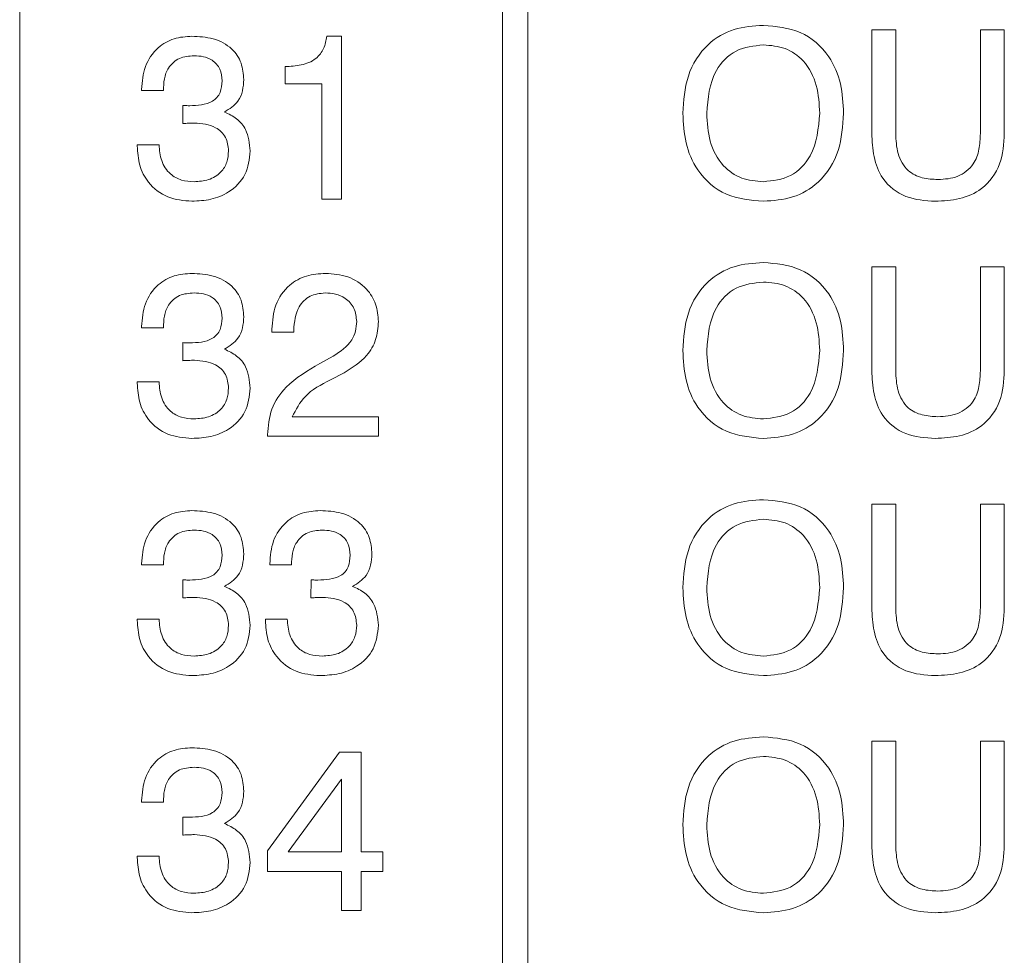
# Model space of a CAD drawing. Header units: millimetres. Extents: x 22 to 278, y 61 to 167.
# Tile 29 of 148: x 106.56 to 112.37, y 112.6 to 118.12. Entities that reach past the tile are written whole.
import ezdxf

# ---------------------------------------------------------------- set-up
doc = ezdxf.new("R2010")
doc.units = ezdxf.units.MM
doc.layers.get('0').update_dxf_attribs({"lineweight": 15})

msp = doc.modelspace()

# ---------------------------------------------------------------- linework, layer by layer
for p, q in [((106.5564, 129.6611), (106.5564, 98.3111)), ((109.4064, 98.3111), (109.4064, 129.6611)), ((109.5564, 129.6611), (109.5564, 98.3111)), ((111.5858, 117.4491), (111.5858, 118.0611)), ((111.5858, 118.0611), (111.7269, 118.0611)), ((111.7269, 118.0611), (111.7269, 117.4477)), ((112.2269, 118.0611), (112.3679, 118.0611)), ((112.2269, 117.4477), (112.2269, 118.0611)), ((112.3679, 118.0611), (112.3679, 117.4491)), ((108.3694, 118.0226), (108.4557, 118.0226)), ((108.4557, 118.0226), (108.4557, 117.0611)), ((108.1224, 117.7406), (108.1224, 117.8431)), ((107.2762, 117.7021), (107.2762, 117.7089)), ((107.4044, 117.7021), (107.2762, 117.7021)), ((108.3403, 117.7406), (108.1224, 117.7406)), ((108.3403, 117.0611), (108.3403, 117.7406)), ((107.519, 117.5068), (107.5196, 117.6136)), ((107.5236, 117.5074), (107.519, 117.5068)), ((107.2506, 117.3816), (107.3788, 117.3816)), ((107.2506, 117.3746), (107.2506, 117.3816)), ((108.4557, 117.0611), (108.3403, 117.0611)), ((111.5858, 116.6611), (111.7269, 116.6611)), ((111.5858, 116.0491), (111.5858, 116.6611)), ((111.7269, 116.6611), (111.7269, 116.0477)), ((112.2269, 116.6611), (112.3679, 116.6611)), ((112.2269, 116.0477), (112.2269, 116.6611)), ((112.3679, 116.6611), (112.3679, 116.0491)), ((107.2762, 116.3021), (107.2762, 116.3089)), ((107.4044, 116.3021), (107.2762, 116.3021)), ((108.0455, 116.2765), (108.0455, 116.2931)), ((108.1737, 116.2765), (108.0455, 116.2765)), ((108.1737, 116.2877), (108.1737, 116.2765)), ((107.519, 116.1068), (107.5196, 116.2136)), ((108.3275, 116.0898), (108.4074, 116.1344)), ((107.5236, 116.1074), (107.519, 116.1068)), ((108.4707, 116.0357), (108.391, 115.9944)), ((107.2506, 115.9816), (107.3788, 115.9816)), ((107.2506, 115.9746), (107.2506, 115.9816)), ((108.1649, 115.7765), (108.6737, 115.7765)), ((108.6737, 115.7765), (108.6737, 115.6611)), ((108.0198, 115.6611), (108.0198, 115.6689)), ((108.6737, 115.6611), (108.0198, 115.6611)), ((111.5858, 115.2611), (111.7269, 115.2611)), ((111.5858, 114.6491), (111.5858, 115.2611)), ((111.7269, 115.2611), (111.7269, 114.6477)), ((112.2269, 115.2611), (112.3679, 115.2611)), ((112.2269, 114.6477), (112.2269, 115.2611)), ((112.3679, 115.2611), (112.3679, 114.6491)), ((107.2762, 114.9021), (107.2762, 114.9089)), ((107.4044, 114.9021), (107.2762, 114.9021)), ((108.0326, 114.9021), (108.0326, 114.9089)), ((108.1608, 114.9021), (108.0326, 114.9021)), ((107.519, 114.7068), (107.5196, 114.8136)), ((108.2754, 114.7068), (108.276, 114.8136)), ((107.5236, 114.7074), (107.519, 114.7068)), ((108.28, 114.7074), (108.2754, 114.7068)), ((107.2506, 114.5816), (107.3788, 114.5816)), ((107.2506, 114.5746), (107.2506, 114.5816)), ((108.007, 114.5816), (108.1352, 114.5816)), ((108.007, 114.5746), (108.007, 114.5816)), ((111.5858, 113.8611), (111.7269, 113.8611)), ((111.5858, 113.2491), (111.5858, 113.8611)), ((111.7269, 113.8611), (111.7269, 113.2477)), ((112.2269, 113.8611), (112.3679, 113.8611)), ((112.2269, 113.2477), (112.2269, 113.8611)), ((112.3679, 113.8611), (112.3679, 113.2491)), ((108.0198, 113.214), (108.4441, 113.797)), ((108.4441, 113.797), (108.5711, 113.797)), ((108.5711, 113.797), (108.5711, 113.2072)), ((108.4557, 113.6365), (108.1402, 113.2072)), ((108.4557, 113.2072), (108.4557, 113.6365)), ((107.2762, 113.5021), (107.2762, 113.5089)), ((107.4044, 113.5021), (107.2762, 113.5021)), ((107.519, 113.3068), (107.5196, 113.4136)), ((107.5236, 113.3074), (107.519, 113.3068)), ((108.0198, 113.0918), (108.0198, 113.214)), ((107.2506, 113.1816), (107.3788, 113.1816)), ((107.2506, 113.1746), (107.2506, 113.1816)), ((108.1402, 113.2072), (108.4557, 113.2072)), ((108.5711, 113.2072), (108.6993, 113.2072)), ((108.6993, 113.2072), (108.6993, 113.0918)), ((108.4557, 113.0918), (108.0198, 113.0918)), ((108.4557, 112.8611), (108.4557, 113.0918)), ((108.5711, 113.0918), (108.5711, 112.8611)), ((108.6993, 113.0918), (108.5711, 113.0918)), ((108.5711, 112.8611), (108.4557, 112.8611))]:
    msp.add_line(p, q)
for points, knots in [([(110.4705, 117.5675), (110.4752, 117.6423), (110.4848, 117.7914), (110.5988, 117.9758), (110.7697, 118.0748), (110.887, 118.0827), (110.9458, 118.0867)], [0, 0, 0, 0, 0.280656, 0.559563, 0.779404, 1, 1, 1, 1]), ([(110.9458, 118.0867), (111.0209, 118.0802), (111.1708, 118.0671), (111.336, 117.9223), (111.4102, 117.743), (111.4162, 117.6261), (111.4192, 117.5675)], [0, 0, 0, 0, 0.279949, 0.558467, 0.77891, 1, 1, 1, 1]), ([(107.2762, 117.7089), (107.2797, 117.7547), (107.2865, 117.846), (107.3612, 117.9553), (107.4654, 118.015), (107.5372, 118.0201), (107.5731, 118.0226)], [0, 0, 0, 0, 0.280391, 0.559399, 0.779365, 1, 1, 1, 1]), ([(107.5731, 118.0226), (107.6154, 118.0204), (107.6997, 118.016), (107.8079, 117.9598), (107.8712, 117.8665), (107.8763, 117.8), (107.8788, 117.7666)], [0, 0, 0, 0, 0.280903, 0.56016, 0.779706, 1, 1, 1, 1]), ([(108.1224, 117.8431), (108.1542, 117.8447), (108.2177, 117.8478), (108.3035, 117.8808), (108.3563, 117.9481), (108.365, 117.9977), (108.3694, 118.0226)], [0, 0, 0, 0, 0.281056, 0.560319, 0.779649, 1, 1, 1, 1]), ([(110.9458, 117.9713), (110.8899, 117.9653), (110.7782, 117.9534), (110.6307, 117.7999), (110.6188, 117.6557), (110.6115, 117.5675)], [0, 0, 0, 0, 0.280387, 0.559941, 1, 1, 1, 1]), ([(111.2782, 117.5675), (111.2752, 117.6229), (111.2692, 117.7333), (111.1973, 117.8754), (111.0768, 117.9607), (110.9895, 117.9678), (110.9458, 117.9713)], [0, 0, 0, 0, 0.28094, 0.560286, 0.779784, 1, 1, 1, 1]), ([(107.5853, 117.9072), (107.5558, 117.9051), (107.497, 117.9007), (107.432, 117.8429), (107.4074, 117.7709), (107.4054, 117.725), (107.4044, 117.7021)], [0, 0, 0, 0, 0.280224, 0.558001, 0.778617, 1, 1, 1, 1]), ([(107.7506, 117.7588), (107.7487, 117.7826), (107.7449, 117.8302), (107.6985, 117.8828), (107.641, 117.9046), (107.6039, 117.9063), (107.5853, 117.9072)], [0, 0, 0, 0, 0.279973, 0.558282, 0.778793, 1, 1, 1, 1]), ([(107.5597, 117.6124), (107.5827, 117.6131), (107.6288, 117.6144), (107.6859, 117.6305), (107.7222, 117.6601), (107.7466, 117.7004), (107.749, 117.7355), (107.7506, 117.7588)], [0, 0, 0, 0, 0.250796, 0.500532, 0.62557, 0.750579, 1, 1, 1, 1]), ([(107.8788, 117.7666), (107.8775, 117.7445), (107.8749, 117.7003), (107.8437, 117.6246), (107.7945, 117.5936), (107.7646, 117.5747)], [0, 0, 0, 0, 0.281418, 0.562234, 1, 1, 1, 1]), ([(107.5196, 117.6136), (107.5271, 117.6132), (107.5404, 117.6124), (107.5538, 117.6124), (107.5597, 117.6124)], [0, 0, 0, 0, 0.5599977, 1, 1, 1, 1]), ([(107.7646, 117.5747), (107.7899, 117.5632), (107.8403, 117.5403), (107.9055, 117.4608), (107.9128, 117.3891), (107.9173, 117.3453)], [0, 0, 0, 0, 0.280899, 0.561106, 1, 1, 1, 1]), ([(110.9458, 117.0483), (110.8706, 117.0548), (110.7206, 117.068), (110.5545, 117.2123), (110.4798, 117.3917), (110.4736, 117.5088), (110.4705, 117.5675)], [0, 0, 0, 0, 0.279975, 0.558537, 0.77894, 1, 1, 1, 1]), ([(110.6115, 117.5675), (110.6145, 117.512), (110.6206, 117.4013), (110.6935, 117.2593), (110.8145, 117.1741), (110.902, 117.1671), (110.9458, 117.1636)], [0, 0, 0, 0, 0.280915, 0.560221, 0.779754, 1, 1, 1, 1]), ([(111.4192, 117.5675), (111.4145, 117.4928), (111.4051, 117.344), (111.2918, 117.1597), (111.1216, 117.0604), (111.0045, 117.0523), (110.9458, 117.0483)], [0, 0, 0, 0, 0.280679, 0.559635, 0.779405, 1, 1, 1, 1]), ([(110.9458, 117.1636), (111.0016, 117.1697), (111.113, 117.1819), (111.259, 117.3359), (111.2709, 117.4796), (111.2782, 117.5675)], [0, 0, 0, 0, 0.280273, 0.559939, 1, 1, 1, 1]), ([(107.5877, 117.5098), (107.5758, 117.5095), (107.5544, 117.509), (107.533, 117.5079), (107.5236, 117.5074)], [0, 0, 0, 0, 0.559986, 1, 1, 1, 1]), ([(107.7891, 117.3461), (107.7861, 117.3739), (107.7802, 117.4293), (107.7028, 117.5012), (107.6314, 117.5065), (107.5877, 117.5098)], [0, 0, 0, 0, 0.280253, 0.559686, 1, 1, 1, 1]), ([(111.9602, 117.0483), (111.901, 117.0519), (111.7832, 117.0591), (111.6456, 117.1666), (111.5922, 117.3109), (111.588, 117.403), (111.5858, 117.4491)], [0, 0, 0, 0, 0.280565, 0.558332, 0.778736, 1, 1, 1, 1]), ([(111.7269, 117.4477), (111.7286, 117.4081), (111.732, 117.3293), (111.7874, 117.2263), (111.8831, 117.1813), (111.9452, 117.1781), (111.9763, 117.1765)], [0, 0, 0, 0, 0.281156, 0.559289, 0.779022, 1, 1, 1, 1]), ([(112.3679, 117.4491), (112.3642, 117.3876), (112.357, 117.2652), (112.252, 117.1184), (112.1041, 117.0554), (112.0083, 117.0506), (111.9602, 117.0483)], [0, 0, 0, 0, 0.28063, 0.558736, 0.77891, 1, 1, 1, 1]), ([(111.9763, 117.1765), (112.0162, 117.1788), (112.0957, 117.1835), (112.1882, 117.2568), (112.2227, 117.3546), (112.2255, 117.4166), (112.2269, 117.4477)], [0, 0, 0, 0, 0.280597, 0.558183, 0.778693, 1, 1, 1, 1]), ([(107.5729, 117.0483), (107.5242, 117.0524), (107.4271, 117.0607), (107.3153, 117.1473), (107.2577, 117.2603), (107.253, 117.3364), (107.2506, 117.3746)], [0, 0, 0, 0, 0.280115, 0.559017, 0.779197, 1, 1, 1, 1]), ([(107.3788, 117.3816), (107.3815, 117.3498), (107.387, 117.2864), (107.4365, 117.2082), (107.5105, 117.1684), (107.5605, 117.1652), (107.5855, 117.1636)], [0, 0, 0, 0, 0.280691, 0.559402, 0.779276, 1, 1, 1, 1]), ([(107.9173, 117.3453), (107.9118, 117.297), (107.901, 117.2005), (107.801, 117.1006), (107.6859, 117.0542), (107.6106, 117.0502), (107.5729, 117.0483)], [0, 0, 0, 0, 0.279361, 0.558332, 0.778914, 1, 1, 1, 1]), ([(107.5855, 117.1636), (107.6145, 117.1655), (107.6724, 117.1692), (107.744, 117.2125), (107.7842, 117.2778), (107.7874, 117.3233), (107.7891, 117.3461)], [0, 0, 0, 0, 0.280656, 0.559744, 0.779511, 1, 1, 1, 1]), ([(110.4705, 116.1675), (110.4752, 116.2423), (110.4848, 116.3914), (110.5988, 116.5758), (110.7697, 116.6748), (110.887, 116.6827), (110.9458, 116.6867)], [0, 0, 0, 0, 0.280656, 0.559563, 0.779404, 1, 1, 1, 1]), ([(110.9458, 116.6867), (111.0209, 116.6802), (111.1708, 116.6671), (111.336, 116.5223), (111.4102, 116.343), (111.4162, 116.2261), (111.4192, 116.1675)], [0, 0, 0, 0, 0.279949, 0.558467, 0.77891, 1, 1, 1, 1]), ([(107.2762, 116.3089), (107.2797, 116.3547), (107.2865, 116.446), (107.3612, 116.5553), (107.4654, 116.615), (107.5372, 116.6201), (107.5731, 116.6226)], [0, 0, 0, 0, 0.280391, 0.559399, 0.779365, 1, 1, 1, 1]), ([(107.5731, 116.6226), (107.6154, 116.6204), (107.6997, 116.616), (107.8079, 116.5598), (107.8712, 116.4665), (107.8763, 116.4), (107.8788, 116.3666)], [0, 0, 0, 0, 0.280903, 0.56016, 0.779706, 1, 1, 1, 1]), ([(108.0455, 116.2931), (108.049, 116.3416), (108.056, 116.4384), (108.1361, 116.5539), (108.2476, 116.6151), (108.3235, 116.6201), (108.3616, 116.6226)], [0, 0, 0, 0, 0.280451, 0.559362, 0.779308, 1, 1, 1, 1]), ([(108.3616, 116.6226), (108.4062, 116.6193), (108.4954, 116.6128), (108.6028, 116.5421), (108.6653, 116.4427), (108.6709, 116.3726), (108.6737, 116.3376)], [0, 0, 0, 0, 0.28044, 0.559681, 0.779592, 1, 1, 1, 1]), ([(110.9458, 116.5713), (110.8899, 116.5653), (110.7782, 116.5534), (110.6307, 116.3999), (110.6188, 116.2557), (110.6115, 116.1675)], [0, 0, 0, 0, 0.280387, 0.559941, 1, 1, 1, 1]), ([(111.2782, 116.1675), (111.2752, 116.2229), (111.2692, 116.3333), (111.1973, 116.4754), (111.0768, 116.5607), (110.9895, 116.5678), (110.9458, 116.5713)], [0, 0, 0, 0, 0.28094, 0.560286, 0.779784, 1, 1, 1, 1]), ([(107.5853, 116.5072), (107.5558, 116.5051), (107.497, 116.5007), (107.432, 116.4429), (107.4074, 116.3709), (107.4054, 116.325), (107.4044, 116.3021)], [0, 0, 0, 0, 0.280224, 0.558001, 0.778617, 1, 1, 1, 1]), ([(107.7506, 116.3588), (107.7487, 116.3826), (107.7449, 116.4302), (107.6985, 116.4828), (107.641, 116.5046), (107.6039, 116.5063), (107.5853, 116.5072)], [0, 0, 0, 0, 0.279973, 0.558282, 0.778793, 1, 1, 1, 1]), ([(108.3586, 116.5072), (108.328, 116.504), (108.2669, 116.4975), (108.1852, 116.4148), (108.178, 116.3359), (108.1737, 116.2877)], [0, 0, 0, 0, 0.280567, 0.560264, 1, 1, 1, 1]), ([(108.5455, 116.3386), (108.5427, 116.3653), (108.5372, 116.4187), (108.4843, 116.476), (108.4212, 116.5038), (108.3794, 116.5061), (108.3586, 116.5072)], [0, 0, 0, 0, 0.27961, 0.558548, 0.779048, 1, 1, 1, 1]), ([(107.5597, 116.2124), (107.5827, 116.2131), (107.6288, 116.2144), (107.6859, 116.2305), (107.7222, 116.2601), (107.7466, 116.3004), (107.749, 116.3355), (107.7506, 116.3588)], [0, 0, 0, 0, 0.250796, 0.500532, 0.62557, 0.750579, 1, 1, 1, 1]), ([(107.8788, 116.3666), (107.8775, 116.3445), (107.8749, 116.3003), (107.8437, 116.2246), (107.7945, 116.1936), (107.7646, 116.1747)], [0, 0, 0, 0, 0.281418, 0.562234, 1, 1, 1, 1]), ([(108.4074, 116.1344), (108.4487, 116.1618), (108.5064, 116.2001), (108.5417, 116.2814), (108.5442, 116.3195), (108.5455, 116.3386)], [0, 0, 0, 0, 0.558127, 0.779013, 1, 1, 1, 1]), ([(108.6737, 116.3376), (108.6708, 116.3016), (108.6651, 116.2297), (108.5983, 116.1149), (108.5191, 116.0657), (108.4707, 116.0357)], [0, 0, 0, 0, 0.280291, 0.560216, 1, 1, 1, 1]), ([(107.5196, 116.2136), (107.5271, 116.2132), (107.5404, 116.2124), (107.5538, 116.2124), (107.5597, 116.2124)], [0, 0, 0, 0, 0.5599977, 1, 1, 1, 1]), ([(107.7646, 116.1747), (107.7899, 116.1632), (107.8403, 116.1403), (107.9055, 116.0608), (107.9128, 115.9891), (107.9173, 115.9453)], [0, 0, 0, 0, 0.280899, 0.561106, 1, 1, 1, 1]), ([(110.9458, 115.6483), (110.8706, 115.6548), (110.7206, 115.668), (110.5545, 115.8123), (110.4798, 115.9917), (110.4736, 116.1088), (110.4705, 116.1675)], [0, 0, 0, 0, 0.279975, 0.558537, 0.77894, 1, 1, 1, 1]), ([(110.6115, 116.1675), (110.6145, 116.112), (110.6206, 116.0013), (110.6935, 115.8593), (110.8145, 115.7741), (110.902, 115.7671), (110.9458, 115.7636)], [0, 0, 0, 0, 0.2809153, 0.5602205, 0.7797539, 1, 1, 1, 1]), ([(111.4192, 116.1675), (111.4145, 116.0928), (111.4051, 115.944), (111.2918, 115.7597), (111.1216, 115.6604), (111.0045, 115.6523), (110.9458, 115.6483)], [0, 0, 0, 0, 0.280679, 0.559635, 0.779405, 1, 1, 1, 1]), ([(110.9458, 115.7636), (111.0016, 115.7697), (111.113, 115.7819), (111.259, 115.9359), (111.2709, 116.0796), (111.2782, 116.1675)], [0, 0, 0, 0, 0.280273, 0.559939, 1, 1, 1, 1]), ([(107.5877, 116.1098), (107.5758, 116.1095), (107.5544, 116.109), (107.533, 116.1079), (107.5236, 116.1074)], [0, 0, 0, 0, 0.559986, 1, 1, 1, 1]), ([(107.7891, 115.9461), (107.7861, 115.9739), (107.7802, 116.0293), (107.7028, 116.1012), (107.6314, 116.1065), (107.5877, 116.1098)], [0, 0, 0, 0, 0.280253, 0.559686, 1, 1, 1, 1]), ([(108.0198, 115.6689), (108.0238, 115.7209), (108.0316, 115.8249), (108.141, 115.9826), (108.2567, 116.0491), (108.3275, 116.0898)], [0, 0, 0, 0, 0.279996, 0.559198, 1, 1, 1, 1]), ([(111.9602, 115.6483), (111.901, 115.6519), (111.7832, 115.6591), (111.6456, 115.7666), (111.5922, 115.9109), (111.588, 116.003), (111.5858, 116.0491)], [0, 0, 0, 0, 0.280565, 0.558332, 0.778736, 1, 1, 1, 1]), ([(111.7269, 116.0477), (111.7286, 116.0081), (111.732, 115.9293), (111.7874, 115.8263), (111.8831, 115.7813), (111.9452, 115.7781), (111.9763, 115.7765)], [0, 0, 0, 0, 0.2811563, 0.5592891, 0.7790219, 1, 1, 1, 1]), ([(112.3679, 116.0491), (112.3642, 115.9876), (112.357, 115.8652), (112.252, 115.7184), (112.1041, 115.6554), (112.0083, 115.6506), (111.9602, 115.6483)], [0, 0, 0, 0, 0.28063, 0.558736, 0.77891, 1, 1, 1, 1]), ([(111.9763, 115.7765), (112.0162, 115.7788), (112.0957, 115.7835), (112.1882, 115.8568), (112.2227, 115.9546), (112.2255, 116.0166), (112.2269, 116.0477)], [0, 0, 0, 0, 0.280597, 0.558183, 0.778693, 1, 1, 1, 1]), ([(107.5729, 115.6483), (107.5242, 115.6524), (107.4271, 115.6607), (107.3153, 115.7473), (107.2577, 115.8603), (107.253, 115.9364), (107.2506, 115.9746)], [0, 0, 0, 0, 0.280115, 0.559017, 0.779197, 1, 1, 1, 1]), ([(107.3788, 115.9816), (107.3815, 115.9498), (107.387, 115.8864), (107.4365, 115.8082), (107.5105, 115.7684), (107.5605, 115.7652), (107.5855, 115.7636)], [0, 0, 0, 0, 0.2806915, 0.5594019, 0.7792757, 1, 1, 1, 1]), ([(107.9173, 115.9453), (107.9118, 115.897), (107.901, 115.8005), (107.801, 115.7006), (107.6859, 115.6542), (107.6106, 115.6502), (107.5729, 115.6483)], [0, 0, 0, 0, 0.279361, 0.558332, 0.778914, 1, 1, 1, 1]), ([(107.5855, 115.7636), (107.6145, 115.7655), (107.6724, 115.7692), (107.744, 115.8125), (107.7842, 115.8778), (107.7874, 115.9233), (107.7891, 115.9461)], [0, 0, 0, 0, 0.280656, 0.559744, 0.779511, 1, 1, 1, 1]), ([(108.391, 115.9944), (108.3359, 115.966), (108.238, 115.9156), (108.1871, 115.8188), (108.1649, 115.7765)], [0, 0, 0, 0, 0.562606, 1, 1, 1, 1]), ([(110.4705, 114.7675), (110.4752, 114.8423), (110.4848, 114.9914), (110.5988, 115.1758), (110.7697, 115.2748), (110.887, 115.2827), (110.9458, 115.2867)], [0, 0, 0, 0, 0.2806564, 0.559563, 0.7794045, 1, 1, 1, 1]), ([(110.9458, 115.2867), (111.0209, 115.2802), (111.1708, 115.2671), (111.336, 115.1223), (111.4102, 114.943), (111.4162, 114.8261), (111.4192, 114.7675)], [0, 0, 0, 0, 0.2799495, 0.5584674, 0.7789101, 1, 1, 1, 1]), ([(107.2762, 114.9089), (107.2797, 114.9547), (107.2865, 115.046), (107.3612, 115.1553), (107.4654, 115.215), (107.5372, 115.2201), (107.5731, 115.2226)], [0, 0, 0, 0, 0.280391, 0.559399, 0.779365, 1, 1, 1, 1]), ([(107.5731, 115.2226), (107.6154, 115.2204), (107.6997, 115.216), (107.8079, 115.1598), (107.8712, 115.0665), (107.8763, 115), (107.8788, 114.9666)], [0, 0, 0, 0, 0.280903, 0.56016, 0.779706, 1, 1, 1, 1]), ([(108.0326, 114.9089), (108.0361, 114.9547), (108.0429, 115.046), (108.1176, 115.1553), (108.2218, 115.215), (108.2936, 115.2201), (108.3295, 115.2226)], [0, 0, 0, 0, 0.2803906, 0.559399, 0.7793652, 1, 1, 1, 1]), ([(108.3295, 115.2226), (108.3718, 115.2204), (108.4562, 115.216), (108.5643, 115.1598), (108.6276, 115.0665), (108.6327, 115), (108.6352, 114.9666)], [0, 0, 0, 0, 0.280903, 0.56016, 0.779706, 1, 1, 1, 1]), ([(110.9458, 115.1713), (110.8899, 115.1653), (110.7782, 115.1534), (110.6307, 114.9999), (110.6188, 114.8557), (110.6115, 114.7675)], [0, 0, 0, 0, 0.280387, 0.559941, 1, 1, 1, 1]), ([(111.2782, 114.7675), (111.2752, 114.8229), (111.2692, 114.9333), (111.1973, 115.0754), (111.0768, 115.1607), (110.9895, 115.1678), (110.9458, 115.1713)], [0, 0, 0, 0, 0.28094, 0.560286, 0.779784, 1, 1, 1, 1]), ([(107.5853, 115.1072), (107.5558, 115.1051), (107.497, 115.1007), (107.432, 115.0429), (107.4074, 114.9709), (107.4054, 114.925), (107.4044, 114.9021)], [0, 0, 0, 0, 0.280224, 0.558001, 0.778617, 1, 1, 1, 1]), ([(107.7506, 114.9588), (107.7487, 114.9826), (107.7449, 115.0302), (107.6985, 115.0828), (107.641, 115.1046), (107.6039, 115.1063), (107.5853, 115.1072)], [0, 0, 0, 0, 0.279973, 0.558282, 0.778793, 1, 1, 1, 1]), ([(108.3417, 115.1072), (108.3122, 115.1051), (108.2534, 115.1007), (108.1884, 115.0429), (108.1638, 114.9709), (108.1618, 114.925), (108.1608, 114.9021)], [0, 0, 0, 0, 0.280224, 0.558001, 0.778617, 1, 1, 1, 1]), ([(108.507, 114.9588), (108.5051, 114.9826), (108.5013, 115.0302), (108.455, 115.0828), (108.3974, 115.1046), (108.3603, 115.1063), (108.3417, 115.1072)], [0, 0, 0, 0, 0.279973, 0.558282, 0.778793, 1, 1, 1, 1]), ([(107.5597, 114.8124), (107.5827, 114.8131), (107.6288, 114.8144), (107.6859, 114.8305), (107.7222, 114.8601), (107.7466, 114.9004), (107.749, 114.9355), (107.7506, 114.9588)], [0, 0, 0, 0, 0.250796, 0.500532, 0.62557, 0.750579, 1, 1, 1, 1]), ([(107.8788, 114.9666), (107.8775, 114.9445), (107.8749, 114.9003), (107.8437, 114.8246), (107.7945, 114.7936), (107.7646, 114.7747)], [0, 0, 0, 0, 0.281418, 0.562234, 1, 1, 1, 1]), ([(108.3161, 114.8124), (108.3392, 114.8131), (108.3852, 114.8144), (108.4424, 114.8305), (108.4786, 114.8601), (108.503, 114.9004), (108.5054, 114.9355), (108.507, 114.9588)], [0, 0, 0, 0, 0.250796, 0.500532, 0.62557, 0.750579, 1, 1, 1, 1]), ([(108.6352, 114.9666), (108.6339, 114.9445), (108.6313, 114.9003), (108.6001, 114.8246), (108.551, 114.7936), (108.521, 114.7747)], [0, 0, 0, 0, 0.281418, 0.562234, 1, 1, 1, 1]), ([(107.5196, 114.8136), (107.5271, 114.8132), (107.5404, 114.8124), (107.5538, 114.8124), (107.5597, 114.8124)], [0, 0, 0, 0, 0.5599977, 1, 1, 1, 1]), ([(108.276, 114.8136), (108.2835, 114.8132), (108.2968, 114.8124), (108.3102, 114.8124), (108.3161, 114.8124)], [0, 0, 0, 0, 0.5599977, 1, 1, 1, 1]), ([(107.7646, 114.7747), (107.7899, 114.7632), (107.8403, 114.7403), (107.9055, 114.6608), (107.9128, 114.5891), (107.9173, 114.5453)], [0, 0, 0, 0, 0.280899, 0.561106, 1, 1, 1, 1]), ([(108.521, 114.7747), (108.5463, 114.7632), (108.5967, 114.7403), (108.6619, 114.6608), (108.6692, 114.5891), (108.6737, 114.5453)], [0, 0, 0, 0, 0.280899, 0.561106, 1, 1, 1, 1]), ([(110.9458, 114.2483), (110.8706, 114.2548), (110.7206, 114.268), (110.5545, 114.4123), (110.4798, 114.5917), (110.4736, 114.7088), (110.4705, 114.7675)], [0, 0, 0, 0, 0.279975, 0.558537, 0.77894, 1, 1, 1, 1]), ([(110.6115, 114.7675), (110.6145, 114.712), (110.6206, 114.6013), (110.6935, 114.4593), (110.8145, 114.3741), (110.902, 114.3671), (110.9458, 114.3636)], [0, 0, 0, 0, 0.280915, 0.560221, 0.779754, 1, 1, 1, 1]), ([(111.4192, 114.7675), (111.4145, 114.6928), (111.4051, 114.544), (111.2918, 114.3597), (111.1216, 114.2604), (111.0045, 114.2523), (110.9458, 114.2483)], [0, 0, 0, 0, 0.2806789, 0.5596353, 0.7794046, 1, 1, 1, 1]), ([(110.9458, 114.3636), (111.0016, 114.3697), (111.113, 114.3819), (111.259, 114.5359), (111.2709, 114.6796), (111.2782, 114.7675)], [0, 0, 0, 0, 0.280273, 0.559939, 1, 1, 1, 1]), ([(107.5877, 114.7098), (107.5758, 114.7095), (107.5544, 114.709), (107.533, 114.7079), (107.5236, 114.7074)], [0, 0, 0, 0, 0.559986, 1, 1, 1, 1]), ([(107.7891, 114.5461), (107.7861, 114.5739), (107.7802, 114.6293), (107.7028, 114.7012), (107.6314, 114.7065), (107.5877, 114.7098)], [0, 0, 0, 0, 0.280253, 0.559686, 1, 1, 1, 1]), ([(108.3441, 114.7098), (108.3322, 114.7095), (108.3108, 114.709), (108.2894, 114.7079), (108.28, 114.7074)], [0, 0, 0, 0, 0.559986, 1, 1, 1, 1]), ([(108.5455, 114.5461), (108.5425, 114.5739), (108.5366, 114.6293), (108.4593, 114.7012), (108.3878, 114.7065), (108.3441, 114.7098)], [0, 0, 0, 0, 0.280253, 0.559686, 1, 1, 1, 1]), ([(111.9602, 114.2483), (111.901, 114.2519), (111.7832, 114.2591), (111.6456, 114.3666), (111.5922, 114.5109), (111.588, 114.603), (111.5858, 114.6491)], [0, 0, 0, 0, 0.280565, 0.558332, 0.778736, 1, 1, 1, 1]), ([(111.7269, 114.6477), (111.7286, 114.6081), (111.732, 114.5293), (111.7874, 114.4263), (111.8831, 114.3813), (111.9452, 114.3781), (111.9763, 114.3765)], [0, 0, 0, 0, 0.281156, 0.559289, 0.779022, 1, 1, 1, 1]), ([(112.3679, 114.6491), (112.3642, 114.5876), (112.357, 114.4652), (112.252, 114.3184), (112.1041, 114.2554), (112.0083, 114.2506), (111.9602, 114.2483)], [0, 0, 0, 0, 0.28063, 0.558736, 0.77891, 1, 1, 1, 1]), ([(111.9763, 114.3765), (112.0162, 114.3788), (112.0957, 114.3835), (112.1882, 114.4568), (112.2227, 114.5546), (112.2255, 114.6166), (112.2269, 114.6477)], [0, 0, 0, 0, 0.280597, 0.558183, 0.778693, 1, 1, 1, 1]), ([(107.5729, 114.2483), (107.5242, 114.2524), (107.4271, 114.2607), (107.3153, 114.3473), (107.2577, 114.4603), (107.253, 114.5364), (107.2506, 114.5746)], [0, 0, 0, 0, 0.280115, 0.559017, 0.779197, 1, 1, 1, 1]), ([(107.3788, 114.5816), (107.3815, 114.5498), (107.387, 114.4864), (107.4365, 114.4082), (107.5105, 114.3684), (107.5605, 114.3652), (107.5855, 114.3636)], [0, 0, 0, 0, 0.280691, 0.559402, 0.779276, 1, 1, 1, 1]), ([(107.5855, 114.3636), (107.6145, 114.3655), (107.6724, 114.3692), (107.744, 114.4125), (107.7842, 114.4778), (107.7874, 114.5233), (107.7891, 114.5461)], [0, 0, 0, 0, 0.280656, 0.559744, 0.779511, 1, 1, 1, 1]), ([(108.3293, 114.2483), (108.2806, 114.2524), (108.1835, 114.2607), (108.0717, 114.3473), (108.0141, 114.4603), (108.0094, 114.5364), (108.007, 114.5746)], [0, 0, 0, 0, 0.280115, 0.559017, 0.779197, 1, 1, 1, 1]), ([(108.1352, 114.5816), (108.1379, 114.5498), (108.1434, 114.4864), (108.1929, 114.4082), (108.2669, 114.3684), (108.3169, 114.3652), (108.3419, 114.3636)], [0, 0, 0, 0, 0.280691, 0.559402, 0.779276, 1, 1, 1, 1]), ([(108.3419, 114.3636), (108.3709, 114.3655), (108.4288, 114.3692), (108.5004, 114.4125), (108.5406, 114.4778), (108.5438, 114.5233), (108.5455, 114.5461)], [0, 0, 0, 0, 0.280656, 0.559744, 0.779511, 1, 1, 1, 1]), ([(107.9173, 114.5453), (107.9118, 114.497), (107.901, 114.4005), (107.801, 114.3006), (107.6859, 114.2542), (107.6106, 114.2502), (107.5729, 114.2483)], [0, 0, 0, 0, 0.279361, 0.558332, 0.778914, 1, 1, 1, 1]), ([(108.6737, 114.5453), (108.6683, 114.497), (108.6574, 114.4005), (108.5575, 114.3006), (108.4423, 114.2542), (108.367, 114.2502), (108.3293, 114.2483)], [0, 0, 0, 0, 0.279361, 0.558332, 0.778914, 1, 1, 1, 1]), ([(110.4705, 113.3675), (110.4752, 113.4423), (110.4848, 113.5914), (110.5988, 113.7758), (110.7697, 113.8748), (110.887, 113.8827), (110.9458, 113.8867)], [0, 0, 0, 0, 0.280656, 0.559563, 0.779404, 1, 1, 1, 1]), ([(110.9458, 113.8867), (111.0209, 113.8802), (111.1708, 113.8671), (111.336, 113.7223), (111.4102, 113.543), (111.4162, 113.4261), (111.4192, 113.3675)], [0, 0, 0, 0, 0.279949, 0.558467, 0.77891, 1, 1, 1, 1]), ([(107.2762, 113.5089), (107.2797, 113.5547), (107.2865, 113.646), (107.3612, 113.7553), (107.4654, 113.815), (107.5372, 113.8201), (107.5731, 113.8226)], [0, 0, 0, 0, 0.280391, 0.559399, 0.779365, 1, 1, 1, 1]), ([(107.5731, 113.8226), (107.6154, 113.8204), (107.6997, 113.816), (107.8079, 113.7598), (107.8712, 113.6665), (107.8763, 113.6), (107.8788, 113.5666)], [0, 0, 0, 0, 0.280903, 0.56016, 0.779706, 1, 1, 1, 1]), ([(110.9458, 113.7713), (110.8899, 113.7653), (110.7782, 113.7534), (110.6307, 113.5999), (110.6188, 113.4557), (110.6115, 113.3675)], [0, 0, 0, 0, 0.280387, 0.559941, 1, 1, 1, 1]), ([(111.2782, 113.3675), (111.2752, 113.4229), (111.2692, 113.5333), (111.1973, 113.6754), (111.0768, 113.7607), (110.9895, 113.7678), (110.9458, 113.7713)], [0, 0, 0, 0, 0.28094, 0.560286, 0.779784, 1, 1, 1, 1]), ([(107.5853, 113.7072), (107.5558, 113.7051), (107.497, 113.7007), (107.432, 113.6429), (107.4074, 113.5709), (107.4054, 113.525), (107.4044, 113.5021)], [0, 0, 0, 0, 0.280224, 0.558001, 0.778617, 1, 1, 1, 1]), ([(107.7506, 113.5588), (107.7487, 113.5826), (107.7449, 113.6302), (107.6985, 113.6828), (107.641, 113.7046), (107.6039, 113.7063), (107.5853, 113.7072)], [0, 0, 0, 0, 0.279973, 0.558282, 0.778793, 1, 1, 1, 1]), ([(107.5597, 113.4124), (107.5827, 113.4131), (107.6288, 113.4144), (107.6859, 113.4305), (107.7222, 113.4601), (107.7466, 113.5004), (107.749, 113.5355), (107.7506, 113.5588)], [0, 0, 0, 0, 0.250796, 0.500532, 0.62557, 0.750579, 1, 1, 1, 1]), ([(107.8788, 113.5666), (107.8775, 113.5445), (107.8749, 113.5003), (107.8437, 113.4246), (107.7945, 113.3936), (107.7646, 113.3747)], [0, 0, 0, 0, 0.281418, 0.562234, 1, 1, 1, 1]), ([(107.5196, 113.4136), (107.5271, 113.4132), (107.5404, 113.4124), (107.5538, 113.4124), (107.5597, 113.4124)], [0, 0, 0, 0, 0.5599977, 1, 1, 1, 1]), ([(107.7646, 113.3747), (107.7899, 113.3632), (107.8403, 113.3403), (107.9055, 113.2608), (107.9128, 113.1891), (107.9173, 113.1453)], [0, 0, 0, 0, 0.280899, 0.561106, 1, 1, 1, 1]), ([(110.9458, 112.8483), (110.8706, 112.8548), (110.7206, 112.868), (110.5545, 113.0123), (110.4798, 113.1917), (110.4736, 113.3088), (110.4705, 113.3675)], [0, 0, 0, 0, 0.279975, 0.558537, 0.77894, 1, 1, 1, 1]), ([(110.6115, 113.3675), (110.6145, 113.312), (110.6206, 113.2013), (110.6935, 113.0593), (110.8145, 112.9741), (110.902, 112.9671), (110.9458, 112.9636)], [0, 0, 0, 0, 0.280915, 0.560221, 0.779754, 1, 1, 1, 1]), ([(111.4192, 113.3675), (111.4145, 113.2928), (111.4051, 113.144), (111.2918, 112.9597), (111.1216, 112.8604), (111.0045, 112.8523), (110.9458, 112.8483)], [0, 0, 0, 0, 0.280679, 0.559635, 0.779405, 1, 1, 1, 1]), ([(110.9458, 112.9636), (111.0016, 112.9697), (111.113, 112.9819), (111.259, 113.1359), (111.2709, 113.2796), (111.2782, 113.3675)], [0, 0, 0, 0, 0.280273, 0.559939, 1, 1, 1, 1]), ([(107.5877, 113.3098), (107.5758, 113.3095), (107.5544, 113.309), (107.533, 113.3079), (107.5236, 113.3074)], [0, 0, 0, 0, 0.559986, 1, 1, 1, 1]), ([(107.7891, 113.1461), (107.7861, 113.1739), (107.7802, 113.2293), (107.7028, 113.3012), (107.6314, 113.3065), (107.5877, 113.3098)], [0, 0, 0, 0, 0.280253, 0.559686, 1, 1, 1, 1]), ([(111.9602, 112.8483), (111.901, 112.8519), (111.7832, 112.8591), (111.6456, 112.9666), (111.5922, 113.1109), (111.588, 113.203), (111.5858, 113.2491)], [0, 0, 0, 0, 0.280565, 0.558332, 0.778736, 1, 1, 1, 1]), ([(111.7269, 113.2477), (111.7286, 113.2081), (111.732, 113.1293), (111.7874, 113.0263), (111.8831, 112.9813), (111.9452, 112.9781), (111.9763, 112.9765)], [0, 0, 0, 0, 0.281156, 0.559289, 0.779022, 1, 1, 1, 1]), ([(112.3679, 113.2491), (112.3642, 113.1876), (112.357, 113.0652), (112.252, 112.9184), (112.1041, 112.8554), (112.0083, 112.8506), (111.9602, 112.8483)], [0, 0, 0, 0, 0.28063, 0.558736, 0.77891, 1, 1, 1, 1]), ([(111.9763, 112.9765), (112.0162, 112.9788), (112.0957, 112.9835), (112.1882, 113.0568), (112.2227, 113.1546), (112.2255, 113.2166), (112.2269, 113.2477)], [0, 0, 0, 0, 0.280597, 0.558183, 0.778693, 1, 1, 1, 1]), ([(107.5729, 112.8483), (107.5242, 112.8524), (107.4271, 112.8607), (107.3153, 112.9473), (107.2577, 113.0603), (107.253, 113.1364), (107.2506, 113.1746)], [0, 0, 0, 0, 0.280115, 0.559017, 0.779197, 1, 1, 1, 1]), ([(107.3788, 113.1816), (107.3815, 113.1498), (107.387, 113.0864), (107.4365, 113.0082), (107.5105, 112.9684), (107.5605, 112.9652), (107.5855, 112.9636)], [0, 0, 0, 0, 0.280691, 0.559402, 0.779276, 1, 1, 1, 1]), ([(107.9173, 113.1453), (107.9118, 113.097), (107.901, 113.0005), (107.801, 112.9006), (107.6859, 112.8542), (107.6106, 112.8502), (107.5729, 112.8483)], [0, 0, 0, 0, 0.279361, 0.558332, 0.778914, 1, 1, 1, 1]), ([(107.5855, 112.9636), (107.6145, 112.9655), (107.6724, 112.9692), (107.744, 113.0125), (107.7842, 113.0778), (107.7874, 113.1233), (107.7891, 113.1461)], [0, 0, 0, 0, 0.280656, 0.559744, 0.779511, 1, 1, 1, 1])]:
    msp.add_open_spline(points, degree=3, knots=knots)

doc.saveas('drawing.dxf')
